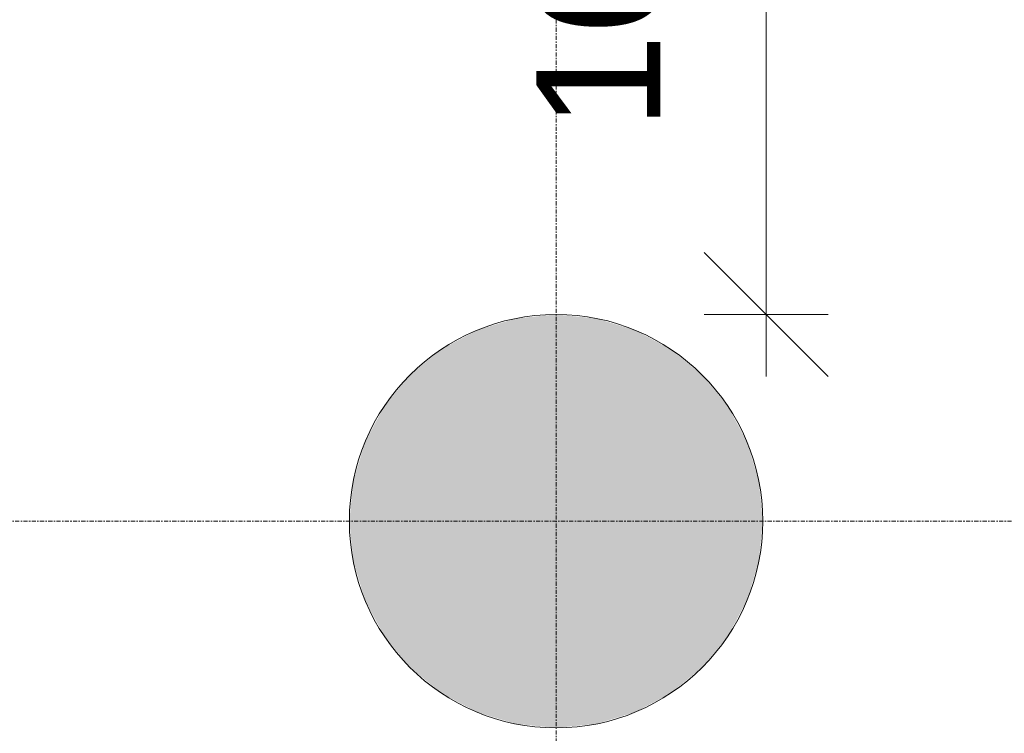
# Model space of a CAD drawing. Header units: millimetres. Extents: x -281 to 121694, y -16481 to 65128.
# Tile 232 of 256: x 16422 to 17851, y 49292 to 50328. Entities that reach past the tile are written whole.
import ezdxf

# ---------------------------------------------------------------- set-up
doc = ezdxf.new("R2010")
doc.units = ezdxf.units.MM
doc.linetypes.add('Grid Line', pattern=[12, 6, -2, 2, -2])
for name, color, linetype, lineweight in [('A--L$07A__Stramien', 1, 'Continuous', 5), ('A--L28__Hoofddraagconstructies', 3, 'Continuous', 5), ('A--M$01A__Algemeen', 1, 'Continuous', 5), ('A--M$01A__Algemeen-100', 1, 'Continuous', 5)]:
    doc.layers.add(name, color=color, linetype=linetype, lineweight=lineweight)
doc.styles.add('Arial_2', font='arial.ttf', dxfattribs={"height": 180})
doc.dimstyles.new('1_8mm', dxfattribs={"dimscale": 304.8, "dimtxt": 183.646692, "dimasz": 0.590551, "dimexe": 0.295276, "dimexo": 0.0625, "dimgap": 0.328084, "dimtad": 1, "dimdec": 0, "dimzin": 0, "dimdsep": 46, "dimtxsty": 'Arial_2', "dimblk1": 'OBLIQUE', "dimblk2": 'OBLIQUE', "dimsah": 1, "dimcen": 0.09, "dimdle": 0.295276, "dimazin": 0, "dimtfac": 1, "dimtdec": 4, "dimtix": 1, "dimtmove": 0, "dimatfit": 3, "dimfxl": 0.295276, "dimfxlon": 1, "dimtvp": 1, "dimtolj": 1, "dimtzin": 0, "dimarcsym": 2})

# ---------------------------------------------------------------- blocks, each defined once
blk = doc.blocks.new('TBR-B-BWK-C-BES-ARC-R25_rvt-1-L_80_ 13')
at = {"layer": 'A--L28__Hoofddraagconstructies'}
blk.add_hatch(color=21, dxfattribs=at).paths.add_polyline_path([(17200, 49300), (17258.5, 49305.8), (17314.8, 49322.8), (17366.7, 49350.6), (17412.1, 49387.9), (17449.4, 49433.3), (17477.2, 49485.2), (17494.2, 49541.5), (17500, 49600), (17494.2, 49658.5), (17477.2, 49714.8), (17449.4, 49766.7), (17412.1, 49812.1), (17366.7, 49849.4), (17314.8, 49877.2), (17258.5, 49894.2), (17200, 49900), (17141.5, 49894.2), (17085.2, 49877.2), (17033.3, 49849.4), (16987.9, 49812.1), (16950.6, 49766.7), (16922.8, 49714.8), (16905.8, 49658.5), (16900, 49600), (16905.8, 49541.5), (16922.8, 49485.2), (16950.6, 49433.3), (16987.9, 49387.9), (17033.3, 49350.6), (17085.2, 49322.8), (17141.5, 49305.8), (17191.9, 49300.8)])
at = {"layer": 'A--L28__Hoofddraagconstructies', "color": 241, "lineweight": 18}
for start, end in [(0, 180), (180, 360)]:
    blk.add_arc((17200, 49600), 300, start, end, dxfattribs=at)
blk = doc.blocks.new('DIMBLOCK137-L_80_ 13')
at = {"layer": 'A--M$01A__Algemeen-100'}
for p, q in [((17504.9, 50989.5), (17414.9, 51079.5)), ((17504.9, 51079.5), (17504.9, 49810)), ((17504.9, 50989.5), (17414.9, 50989.5)), ((17504.9, 50989.5), (17594.9, 50899.5)), ((17504.9, 50989.5), (17594.9, 50989.5)), ((17504.9, 49900), (17414.9, 49990)), ((17504.9, 49900), (17414.9, 49900)), ((17504.9, 49900), (17594.9, 49810)), ((17504.9, 49900), (17594.9, 49900))]:
    blk.add_line(p, q, dxfattribs=at)
at = {"layer": 'A--M$01A__Algemeen-100', "color": 0, "insert": (17171.3, 50167.9), "char_height": 180, "width": 664.518, "attachment_point": 1, "rotation": 90, "line_spacing_factor": 0.941778, "style": 'Arial_2'}
blk.add_mtext('1090', dxfattribs=at)
blk = doc.blocks.new('_Oblique')
at = {"color": 0, "linetype": 'ByBlock', "lineweight": -2}
blk.add_line((-0.5, -0.5), (0.5, 0.5), dxfattribs=at)

msp = doc.modelspace()

# ---------------------------------------------------------------- linework, layer by layer
at = {"layer": 'A--L$07A__Stramien', "linetype": 'Grid Line'}
for p, q in [((17200, 64428.4), (17200, 5044.8)), ((100373, 49600), (-281.1, 49600))]:
    msp.add_line(p, q, dxfattribs=at)

# ---------------------------------------------------------------- block references
at = {"lineweight": 5}
msp.add_blockref('TBR-B-BWK-C-BES-ARC-R25_rvt-1-L_80_ 13', (0, 0), dxfattribs=at)

# ---------------------------------------------------------------- dimensions: what is measured, and where the dimension line sits
at = {"layer": 'A--M$01A__Algemeen'}
dim = msp.add_linear_dim(base=(17504.9358, 49900), p1=(17594.9358, 50989.51), p2=(17414.9358, 49900), angle=90, dimstyle='1_8mm', override={"dimpost": '<>', "dimfxl": 1104.27901}, dxfattribs=at)
dim.commit()
dim.dimension.update_dxf_attribs({"geometry": 'DIMBLOCK137-L_80_ 13', "text_midpoint": (17313.0326, 50444.755)})

doc.saveas('drawing.dxf')
